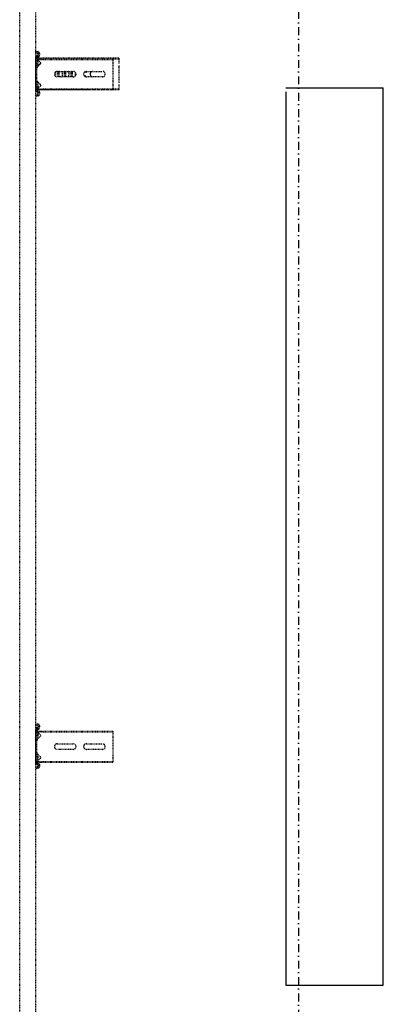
# Model space of a CAD drawing. Header units: centimetres. Extents: x 42630 to 130002, y 15 to 29179.
# Tile 36 of 165: x 50528 to 50587, y 4651 to 4810. Entities that reach past the tile are written whole.
import ezdxf

# ---------------------------------------------------------------- set-up
doc = ezdxf.new("R2010")
doc.units = ezdxf.units.CM
doc.header["$LTSCALE"] = 0.01
doc.linetypes.add('DASHDOT2', pattern=[12.7, 6.35, -3.175, 0, -3.175])
doc.linetypes.add('DASHED2', pattern=[9.525, 6.35, -3.175])
doc.layers.get('0').update_dxf_attribs({"color": 253})
doc.layers.add('A-Grid', color=253, linetype='DASHDOT2')
doc.layers.add('CKDRZWI_', color=253, linetype='Continuous')
doc.layers.add('Elospr', color=32, linetype='Continuous', lineweight=30)

# ---------------------------------------------------------------- blocks, each defined once
blk = doc.blocks.new('A$7E8814A102C37C')
at = {"layer": 'A-Grid', "ltscale": 20}
blk.add_lwpolyline([(1000, -130), (1000, -1964.5)], dxfattribs=at)
blk = doc.blocks.new('A$7E8814B27261F1')
at = {"color": 7, "linetype": 'DASHED2', "ltscale": 10}
for p, q in [((711.3, 325.5), (4186.6, 325.5)), ((4186.6, 300), (711.3, 300)), ((1809.8, 299.7), (1807.8, 299.5)), ((1808.2, 296.1), (1807.8, 299.5)), ((1810.5, 299.7), (1809.8, 299.7)), ((1810.2, 296.4), (1809.8, 299.7)), ((1810.9, 296.4), (1810.5, 299.7)), ((1813.4, 295.5), (1811.2, 295.5)), ((1813.4, 293.5), (1811.2, 293.5)), ((1814.1, 293.5), (1813.4, 293.5)), ((1814.5, 297.4), (1814.4, 296.4)), ((1816.5, 297.1), (1816.4, 296.1)), ((1817.2, 297.1), (1817.1, 296.1)), ((1869.7, 300), (1817.5, 300)), ((1833.7, 298), (1817.5, 298)), ((1818.3, 296.6), (1819.4, 297.5)), ((1818.3, 296.6), (1818.3, 286.5)), ((1818.3, 286.5), (1818.3, 175)), ((1819.4, 297.5), (1824.5, 291.7)), ((1819.4, 297.5), (1819.4, 286.5)), ((1819.4, 286.5), (1819.4, 175)), ((1821.9, 298), (1821.9, 296)), ((1829.9, 296), (1821.9, 296)), ((1826.2, 291.6), (1831.8, 297.2)), ((1829.9, 296), (1829.9, 298)), ((1830.4, 296), (1829.9, 296)), ((1830.4, 296), (1830.4, 298)), ((1833.7, 298), (1836.1, 298)), ((1836.1, 298), (1850.4, 298)), ((1850.4, 298), (1852.7, 298)), ((1869.7, 298), (1852.7, 298)), ((1854.6, 297.2), (1860.2, 291.6)), ((1857.4, 298), (1857.4, 296)), ((1865.4, 296), (1857.4, 296)), ((1861.9, 291.7), (1867, 297.5)), ((1865.4, 296), (1865.4, 298)), ((1865.7, 296), (1865.4, 296)), ((1865.9, 296.2), (1865.9, 298)), ((1867, 297.5), (1868.2, 296.6)), ((1867, 297.5), (1867, 286.5)), ((1867, 286.5), (1867, 175)), ((1868.2, 296.6), (1868.2, 286.5)), ((1868.2, 286.5), (1868.2, 175)), ((1870.4, 300), (1869.7, 300)), ((1870.8, 296.1), (1870.7, 297.1)), ((1872.8, 296.4), (1872.7, 297.4)), ((1873.5, 296.4), (1873.4, 297.4)), ((1876, 295.5), (1873.8, 295.5)), ((1876, 293.5), (1873.8, 293.5)), ((1876.7, 293.5), (1876, 293.5)), ((1877.4, 299.7), (1877, 296.4)), ((1878.1, 299.7), (1877.4, 299.7)), ((1877.4, 299.7), (1879.4, 299.5)), ((1878.1, 299.7), (1880.1, 299.5)), ((1879.4, 299.5), (1879, 296.1)), ((1880.1, 299.5), (1879.4, 299.5)), ((1880.1, 299.5), (1879.7, 296.1)), ((2893.8, 299.7), (2891.8, 299.5)), ((2892.2, 296.1), (2891.8, 299.5)), ((2894.5, 299.7), (2893.8, 299.7)), ((2894.2, 296.4), (2893.8, 299.7)), ((2894.9, 296.4), (2894.5, 299.7)), ((2897.4, 295.5), (2895.2, 295.5)), ((2897.4, 293.5), (2895.2, 293.5)), ((2898.1, 293.5), (2897.4, 293.5)), ((2898.5, 297.4), (2898.4, 296.4)), ((2900.5, 297.1), (2900.4, 296.1)), ((2901.2, 297.1), (2901.1, 296.1)), ((2953.7, 300), (2901.5, 300)), ((2917.8, 298), (2901.5, 298)), ((2902.3, 295.6), (2901.8, 295.1)), ((2901.8, 294.8), (2901.8, 295.1)), ((2901.8, 226.5), (2901.8, 294.8)), ((2902.3, 296.6), (2903.5, 297.5)), ((2902.3, 296.6), (2902.3, 286.5)), ((2902.3, 286.5), (2902.3, 175)), ((2903.5, 297.5), (2908.6, 291.7)), ((2903.5, 297.5), (2903.5, 286.5)), ((2903.5, 286.5), (2903.5, 175)), ((2905.9, 298), (2905.9, 296)), ((2913.9, 296), (2905.9, 296)), ((2910.3, 291.6), (2915.9, 297.2)), ((2913.2, 295.2), (2910.7, 292.3)), ((2913.9, 296), (2913.9, 298)), ((2914.4, 296), (2913.9, 296)), ((2914.4, 296), (2914.4, 298)), ((2917.8, 298), (2920.1, 298)), ((2920.1, 298), (2934.4, 298)), ((2934.4, 298), (2936.7, 298)), ((2953.7, 298), (2936.7, 298)), ((2938.7, 297.2), (2944.3, 291.6)), ((2941.4, 298), (2941.4, 296)), ((2949.4, 296), (2941.4, 296)), ((2943.9, 292.3), (2941.4, 295.2)), ((2946, 291.7), (2951.1, 297.5)), ((2949.4, 296), (2949.4, 298)), ((2949.8, 296), (2949.4, 296)), ((2949.9, 296.1), (2949.9, 298)), ((2951.1, 297.5), (2952.2, 296.6)), ((2951.1, 297.5), (2951.1, 286.5)), ((2951.1, 286.5), (2951.1, 175)), ((2952.2, 296.6), (2952.2, 286.5)), ((2952.8, 295.1), (2952.2, 295.6)), ((2952.2, 286.5), (2952.2, 175)), ((2952.8, 294.8), (2952.8, 295.1)), ((2952.8, 226.5), (2952.8, 294.8)), ((2954.5, 300), (2953.7, 300)), ((2954.8, 296.1), (2954.7, 297.1)), ((2956.8, 296.4), (2956.7, 297.4)), ((2957.5, 296.4), (2957.4, 297.4)), ((2960, 295.5), (2957.8, 295.5)), ((2960, 293.5), (2957.8, 293.5)), ((2960.7, 293.5), (2960, 293.5)), ((2961.4, 299.7), (2961, 296.4)), ((2962.1, 299.7), (2961.4, 299.7)), ((2961.4, 299.7), (2963.4, 299.5)), ((2962.1, 299.7), (2964.1, 299.5)), ((2963.4, 299.5), (2963, 296.1)), ((2964.1, 299.5), (2963.4, 299.5)), ((2964.1, 299.5), (2963.7, 296.1)), ((1838.7, 239), (1838.7, 265)), ((1847.7, 265), (1847.7, 239)), ((2922.8, 239), (2922.8, 265)), ((2931.8, 265), (2931.8, 239)), ((2901.8, 214.8), (2901.8, 226.5)), ((2952.8, 214.8), (2952.8, 226.5)), ((1838.7, 192), (1838.7, 218)), ((1847.7, 218), (1847.7, 192)), ((2901.8, 165.8), (2901.8, 214.8)), ((2922.8, 192), (2922.8, 218)), ((2924.8, 221.7), (2924.8, 218)), ((2929.8, 218), (2929.8, 221.7)), ((2931.8, 218), (2931.8, 192)), ((2952.8, 165.8), (2952.8, 214.8)), ((1818.3, 175), (1819.4, 175)), ((1819.4, 175), (1824.5, 175)), ((1824.5, 175), (1826.2, 175)), ((1826.2, 175), (1831.8, 175)), ((1831.8, 175), (1833.7, 175)), ((1833.7, 175), (1852.7, 175)), ((1852.7, 175), (1854.6, 175)), ((1854.6, 175), (1860.2, 175)), ((1860.2, 175), (1861.9, 175)), ((1861.9, 175), (1867, 175)), ((1867, 175), (1868.2, 175)), ((2902.3, 175), (2903.5, 175)), ((2903.2, 165.8), (2903.2, 175)), ((2903.5, 175), (2908.6, 175)), ((2908.6, 175), (2910.3, 175)), ((2910.3, 175), (2915.9, 175)), ((2915.9, 175), (2917.8, 175)), ((2917.8, 175), (2936.7, 175)), ((2936.7, 175), (2938.7, 175)), ((2938.7, 175), (2944.3, 175)), ((2944.3, 175), (2946, 175)), ((2946, 175), (2951.1, 175)), ((2951.1, 175), (2952.2, 175)), ((2951.4, 165.8), (2951.4, 175)), ((2903.2, 165.8), (2901.8, 165.8)), ((2906.9, 165.8), (2903.2, 165.8)), ((2910.7, 165.8), (2906.9, 165.8)), ((2916.2, 165.8), (2913.2, 165.8)), ((2938.4, 165.8), (2916.2, 165.8)), ((2941.4, 165.8), (2938.4, 165.8)), ((2947.7, 165.8), (2943.9, 165.8)), ((2951.4, 165.8), (2947.7, 165.8)), ((2952.8, 165.8), (2951.4, 165.8))]:
    blk.add_line(p, q, dxfattribs=at)
for centre, radius, start, end in [((1825.4, 292.5), 1.2, 221, 315), ((1833.7, 295.3), 2.7, 90, 135), ((1852.7, 295.3), 2.7, 45, 90), ((1861, 292.5), 1.2, 225, 319), ((2909.5, 292.5), 1.2, 221, 315), ((2908.8, 294), 2.5, 269.1807, 318.2563), ((2916.2, 292.5), 4, 118.955, 138.2563), ((2916.2, 292.5), 4, 106.0382, 116.0421), ((2917.8, 295.3), 2.7, 90, 135), ((2936.7, 295.3), 2.7, 45, 90), ((2938.4, 292.5), 4, 41.7437, 73.9618), ((2945.8, 294), 2.5, 221.7437, 270.4704), ((2945.1, 292.5), 1.2, 225, 319), ((1843.2, 265), 4.5, 0, 180), ((2927.3, 265), 4.5, 0, 180), ((1843.2, 239), 4.5, 180, 0), ((2927.3, 239), 4.5, 180, 0), ((1843.2, 218), 4.5, 0, 180), ((2927.3, 218), 4.5, 0, 180), ((2927.3, 207.3), 4.5, 155.1667, 180), ((2927.3, 207.3), 4.5, 112.113, 155.1667), ((2927.3, 207.3), 4.5, 67.887, 112.113), ((2927.3, 207.3), 4.5, 24.8333, 67.887), ((2927.3, 207.3), 4.5, 0, 24.8333), ((1843.2, 192), 4.5, 180, 0), ((2927.3, 192), 4.5, 180, 0)]:
    blk.add_arc(centre, radius, start, end, dxfattribs=at)
for centre, major_axis, ratio, start_param, end_param in [((1811.2, 296.5), (0, -3), 0.999962, 4.834562, 6.283185), ((1811.2, 296.5), (0, -1), 0.999962, 4.834562, 6.283185), ((1811.9, 296.5), (0, -1), 0.999962, 4.834562, 6.283185), ((1813.4, 296.5), (0, 1), 0.999962, 3.141593, 4.590216), ((1813.4, 296.5), (0, 3), 0.999962, 3.141593, 4.590216), ((1814.1, 296.5), (0, 3), 0.999962, 3.141593, 4.590216), ((1817.5, 297), (0, 3), 0.999962, 0, 1.448623), ((1817.5, 297), (0, 1), 0.999962, 0, 1.448623), ((1818.2, 297), (0, 1), 0.999962, 0.000002, 1.448623), ((1869.7, 297), (0, -3), 0.999962, 1.692969, 3.141593), ((1869.7, 297), (0, -1), 0.999962, 1.692969, 3.141593), ((1870.4, 297), (0, -3), 0.999962, 1.692969, 3.141593), ((1873.8, 296.5), (0, -3), 0.999962, 4.834562, 6.283185), ((1873.8, 296.5), (0, -1), 0.999962, 4.834562, 6.283185), ((1874.5, 296.5), (0, -1), 0.999962, 4.834562, 6.283185), ((1876, 296.5), (0, 1), 0.999962, 3.141593, 4.590216), ((1876, 296.5), (0, 3), 0.999962, 3.141593, 4.590216), ((1876.7, 296.5), (0, 3), 0.999962, 3.141593, 4.590216), ((2895.2, 296.5), (0, -3), 0.999962, 4.834562, 6.283185), ((2895.2, 296.5), (0, -1), 0.999962, 4.834562, 6.283185), ((2895.9, 296.5), (0, -1), 0.999962, 4.834562, 6.283185), ((2897.4, 296.5), (0, 1), 0.999962, 3.141593, 4.590216), ((2897.4, 296.5), (0, 3), 0.999962, 3.141593, 4.590216), ((2898.1, 296.5), (0, 3), 0.999962, 3.141593, 4.590216), ((2901.5, 297), (0, 3), 0.999962, 0, 1.448623), ((2901.5, 297), (0, 1), 0.999962, 0, 1.448623), ((2902.2, 297), (0, 1), 0.999962, 0, 1.448623), ((2953.7, 297), (0, -3), 0.999962, 1.692969, 3.141593), ((2953.7, 297), (0, -1), 0.999962, 1.692969, 3.141593), ((2954.5, 297), (0, -3), 0.999962, 1.692969, 3.141593), ((2957.8, 296.5), (0, -3), 0.999962, 4.834562, 6.283185), ((2957.8, 296.5), (0, -1), 0.999962, 4.834562, 6.283185), ((2958.5, 296.5), (0, -1), 0.999962, 4.834562, 6.283185), ((2960, 296.5), (0, 1), 0.999962, 3.141593, 4.590216), ((2960, 296.5), (0, 3), 0.999962, 3.141593, 4.590216), ((2960.7, 296.5), (0, 3), 0.999962, 3.141593, 4.590216), ((2927.3, 263.3), (4.5, 0), 0.220826, 0, 3.141593), ((2927.3, 261.3), (-4.5, 0), 0.220826, 3.141593, 6.283185), ((2927.3, 257.5), (-4.5, 0), 0.220826, 0, 3.141593), ((2927.3, 268.1), (-4.5, 0), 0.220826, 0.603213, 2.538379), ((2927.3, 252.7), (4.5, 0), 0.220826, 0, 3.141593), ((2927.3, 250.7), (-4.5, 0), 0.220826, 3.141593, 6.283185), ((2927.3, 246.9), (-4.5, 0), 0.220826, 0, 3.141593), ((2927.3, 242.1), (4.5, 0), 0.220826, 0, 3.141593), ((2927.3, 240.1), (-4.5, 0), 0.220826, 3.141593, 6.283185), ((2927.3, 236.3), (-4.5, 0), 0.220826, 0.871062, 2.270531)]:
    blk.add_ellipse(centre, major_axis=major_axis, ratio=ratio, start_param=start_param, end_param=end_param, dxfattribs=at)

msp = doc.modelspace()

# ---------------------------------------------------------------- linework, layer by layer
at = {"layer": 'Elospr'}
for p, q in [((50570.788, 4799.13, 425.286), (50586.515, 4799.13, 425.286)), ((50586.515, 4654.479, 425.286), (50586.515, 4799.13, 425.286)), ((50570.788, 4798.479, 425.286), (50570.788, 4654.479, 425.286)), ((50570.788, 4654.479, 425.286), (50586.515, 4654.479, 425.286))]:
    msp.add_line(p, q, dxfattribs=at)

# ---------------------------------------------------------------- block references
at = {"layer": 'A-Grid', "lineweight": -3}
msp.add_blockref('A$7E8814A102C37C', (49572.82, 6187.604), dxfattribs=at)
at = {"layer": 'CKDRZWI_', "xscale": 0.1, "yscale": 0.1, "zscale": 0.1, "rotation": 89.99999999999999}
msp.add_blockref('A$7E8814B27261F1', (50560.429, 4508.604), dxfattribs=at)

doc.saveas('drawing.dxf')
